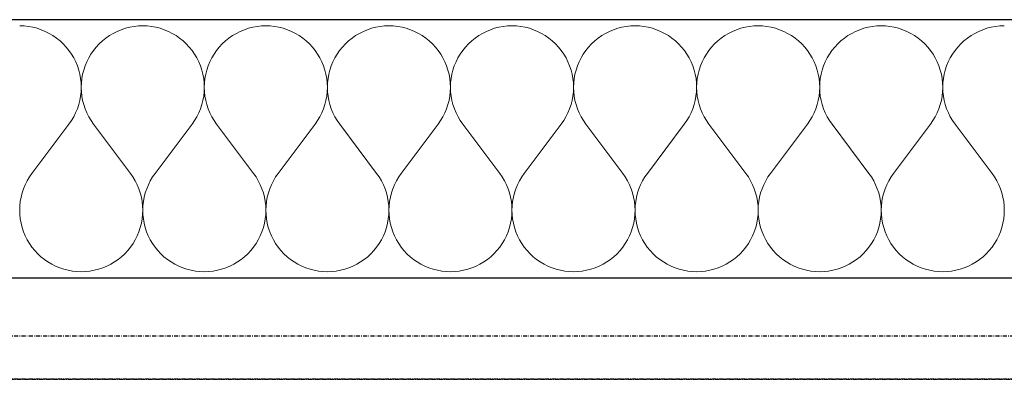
# Model space of a CAD drawing. Header units: millimetres. Extents: x -28017 to 3863, y -4271 to 20239.
# Tile 44 of 105: x -17219 to -16610, y 127 to 350. Entities that reach past the tile are written whole.
import ezdxf

# ---------------------------------------------------------------- set-up
doc = ezdxf.new("R2010")
doc.units = ezdxf.units.MM
doc.header["$MEASUREMENT"] = 0
doc.linetypes.add('Wipeout_Contour', pattern=[1000, 0, -1000])
doc.linetypes.add('Čerchovaná M', pattern=[4.5, 2.5, -0.85, 0.3, -0.85])
for name, color, linetype in [('5._POHLED ZÁPADNÍ_2_Konstrukce - nenosné', 7, 'Continuous'), ('5._POHLED ZÁPADNÍ_2_Nové_Konstrukce - nosné', 7, 'Continuous'), ('5._POHLED ZÁPADNÍ_2_Nové_Výplně – Řezové', 7, 'Continuous')]:
    doc.layers.add(name, color=color, linetype=linetype)

# ---------------------------------------------------------------- blocks, each defined once
blk = doc.blocks.new('*X2', base_point=(-28336.19, -5790.34))
at = {"layer": '5._POHLED ZÁPADNÍ_2_Nové_Výplně – Řezové', "color": 21, "linetype": 'Continuous', "lineweight": 20, "true_color": 0xffaaaa}
for p, q in [((-17216.33, 345.82), (-17219.05, 345.92)), ((-17213.62, 345.53), (-17216.33, 345.82)), ((-17210.95, 345.05), (-17213.62, 345.53)), ((-17208.31, 344.37), (-17210.95, 345.05)), ((-17205.73, 343.51), (-17208.31, 344.37)), ((-17203.22, 342.47), (-17205.73, 343.51)), ((-17200.78, 341.25), (-17203.22, 342.47)), ((-17158.69, 342.47), (-17161.12, 341.25)), ((-17156.18, 343.51), (-17158.69, 342.47)), ((-17153.59, 344.37), (-17156.18, 343.51)), ((-17150.96, 345.05), (-17153.59, 344.37)), ((-17148.28, 345.53), (-17150.96, 345.05)), ((-17145.58, 345.82), (-17148.28, 345.53)), ((-17142.86, 345.92), (-17145.58, 345.82)), ((-17140.14, 345.82), (-17142.86, 345.92)), ((-17137.43, 345.53), (-17140.14, 345.82)), ((-17134.76, 345.05), (-17137.43, 345.53)), ((-17132.12, 344.37), (-17134.76, 345.05)), ((-17129.54, 343.51), (-17132.12, 344.37)), ((-17127.03, 342.47), (-17129.54, 343.51)), ((-17124.59, 341.25), (-17127.03, 342.47)), ((-17082.5, 342.47), (-17084.93, 341.25)), ((-17079.98, 343.51), (-17082.5, 342.47)), ((-17077.4, 344.37), (-17079.98, 343.51)), ((-17074.77, 345.05), (-17077.4, 344.37)), ((-17072.09, 345.53), (-17074.77, 345.05)), ((-17069.39, 345.82), (-17072.09, 345.53)), ((-17066.67, 345.92), (-17069.39, 345.82)), ((-17063.95, 345.82), (-17066.67, 345.92)), ((-17061.24, 345.53), (-17063.95, 345.82)), ((-17058.57, 345.05), (-17061.24, 345.53)), ((-17055.93, 344.37), (-17058.57, 345.05)), ((-17053.35, 343.51), (-17055.93, 344.37)), ((-17050.84, 342.47), (-17053.35, 343.51)), ((-17048.4, 341.25), (-17050.84, 342.47)), ((-17006.31, 342.47), (-17008.74, 341.25)), ((-17003.79, 343.51), (-17006.31, 342.47)), ((-17001.21, 344.37), (-17003.79, 343.51)), ((-16998.58, 345.05), (-17001.21, 344.37)), ((-16995.9, 345.53), (-16998.58, 345.05)), ((-16993.19, 345.82), (-16995.9, 345.53)), ((-16990.48, 345.92), (-16993.19, 345.82)), ((-16987.76, 345.82), (-16990.48, 345.92)), ((-16985.05, 345.53), (-16987.76, 345.82)), ((-16982.38, 345.05), (-16985.05, 345.53)), ((-16979.74, 344.37), (-16982.38, 345.05)), ((-16977.16, 343.51), (-16979.74, 344.37)), ((-16974.64, 342.47), (-16977.16, 343.51)), ((-16972.21, 341.25), (-16974.64, 342.47)), ((-16930.12, 342.47), (-16932.55, 341.25)), ((-16927.6, 343.51), (-16930.12, 342.47)), ((-16925.02, 344.37), (-16927.6, 343.51)), ((-16922.39, 345.05), (-16925.02, 344.37)), ((-16919.71, 345.53), (-16922.39, 345.05)), ((-16917, 345.82), (-16919.71, 345.53)), ((-16914.29, 345.92), (-16917, 345.82)), ((-16911.57, 345.82), (-16914.29, 345.92)), ((-16908.86, 345.53), (-16911.57, 345.82)), ((-16906.18, 345.05), (-16908.86, 345.53)), ((-16903.55, 344.37), (-16906.18, 345.05)), ((-16900.97, 343.51), (-16903.55, 344.37)), ((-16898.45, 342.47), (-16900.97, 343.51)), ((-16896.02, 341.25), (-16898.45, 342.47)), ((-16853.93, 342.47), (-16856.36, 341.25)), ((-16851.41, 343.51), (-16853.93, 342.47)), ((-16848.83, 344.37), (-16851.41, 343.51)), ((-16846.2, 345.05), (-16848.83, 344.37)), ((-16843.52, 345.53), (-16846.2, 345.05)), ((-16840.81, 345.82), (-16843.52, 345.53)), ((-16838.1, 345.92), (-16840.81, 345.82)), ((-16835.38, 345.82), (-16838.1, 345.92)), ((-16832.67, 345.53), (-16835.38, 345.82)), ((-16829.99, 345.05), (-16832.67, 345.53)), ((-16827.36, 344.37), (-16829.99, 345.05)), ((-16824.78, 343.51), (-16827.36, 344.37)), ((-16822.26, 342.47), (-16824.78, 343.51)), ((-16819.83, 341.25), (-16822.26, 342.47)), ((-16777.74, 342.47), (-16780.17, 341.25)), ((-16775.22, 343.51), (-16777.74, 342.47)), ((-16772.64, 344.37), (-16775.22, 343.51)), ((-16770.01, 345.05), (-16772.64, 344.37)), ((-16767.33, 345.53), (-16770.01, 345.05)), ((-16764.62, 345.82), (-16767.33, 345.53)), ((-16761.9, 345.92), (-16764.62, 345.82)), ((-16759.19, 345.82), (-16761.9, 345.92)), ((-16756.48, 345.53), (-16759.19, 345.82)), ((-16753.8, 345.05), (-16756.48, 345.53)), ((-16751.17, 344.37), (-16753.8, 345.05)), ((-16748.59, 343.51), (-16751.17, 344.37)), ((-16746.07, 342.47), (-16748.59, 343.51)), ((-16743.64, 341.25), (-16746.07, 342.47)), ((-16701.55, 342.47), (-16703.98, 341.25)), ((-16699.03, 343.51), (-16701.55, 342.47)), ((-16696.45, 344.37), (-16699.03, 343.51)), ((-16693.82, 345.05), (-16696.45, 344.37)), ((-16691.14, 345.53), (-16693.82, 345.05)), ((-16688.43, 345.82), (-16691.14, 345.53)), ((-16685.71, 345.92), (-16688.43, 345.82)), ((-16683, 345.82), (-16685.71, 345.92)), ((-16680.29, 345.53), (-16683, 345.82)), ((-16677.61, 345.05), (-16680.29, 345.53)), ((-16674.98, 344.37), (-16677.61, 345.05)), ((-16672.4, 343.51), (-16674.98, 344.37)), ((-16669.88, 342.47), (-16672.4, 343.51)), ((-16667.45, 341.25), (-16669.88, 342.47)), ((-16625.36, 342.47), (-16627.79, 341.25)), ((-16622.84, 343.51), (-16625.36, 342.47)), ((-16620.26, 344.37), (-16622.84, 343.51)), ((-16617.62, 345.05), (-16620.26, 344.37)), ((-16614.95, 345.53), (-16617.62, 345.05)), ((-16612.24, 345.82), (-16614.95, 345.53)), ((-16609.52, 345.92), (-16612.24, 345.82)), ((-17198.44, 339.86), (-17200.78, 341.25)), ((-17196.21, 338.31), (-17198.44, 339.86)), ((-17194.09, 336.6), (-17196.21, 338.31)), ((-17192.1, 334.75), (-17194.09, 336.6)), ((-17167.81, 336.6), (-17169.8, 334.75)), ((-17165.69, 338.31), (-17167.81, 336.6)), ((-17163.46, 339.86), (-17165.69, 338.31)), ((-17161.12, 341.25), (-17163.46, 339.86)), ((-17122.25, 339.86), (-17124.59, 341.25)), ((-17120.02, 338.31), (-17122.25, 339.86)), ((-17117.9, 336.6), (-17120.02, 338.31)), ((-17115.91, 334.75), (-17117.9, 336.6)), ((-17091.62, 336.6), (-17093.61, 334.75)), ((-17089.5, 338.31), (-17091.62, 336.6)), ((-17087.27, 339.86), (-17089.5, 338.31)), ((-17084.93, 341.25), (-17087.27, 339.86)), ((-17046.06, 339.86), (-17048.4, 341.25)), ((-17043.83, 338.31), (-17046.06, 339.86)), ((-17041.71, 336.6), (-17043.83, 338.31)), ((-17039.72, 334.75), (-17041.71, 336.6)), ((-17015.43, 336.6), (-17017.42, 334.75)), ((-17013.31, 338.31), (-17015.43, 336.6)), ((-17011.08, 339.86), (-17013.31, 338.31)), ((-17008.74, 341.25), (-17011.08, 339.86)), ((-16969.87, 339.86), (-16972.21, 341.25)), ((-16967.64, 338.31), (-16969.87, 339.86)), ((-16965.52, 336.6), (-16967.64, 338.31)), ((-16963.53, 334.75), (-16965.52, 336.6)), ((-16939.24, 336.6), (-16941.23, 334.75)), ((-16937.12, 338.31), (-16939.24, 336.6)), ((-16934.89, 339.86), (-16937.12, 338.31)), ((-16932.55, 341.25), (-16934.89, 339.86)), ((-16893.68, 339.86), (-16896.02, 341.25)), ((-16891.45, 338.31), (-16893.68, 339.86)), ((-16889.33, 336.6), (-16891.45, 338.31)), ((-16887.34, 334.75), (-16889.33, 336.6)), ((-16863.05, 336.6), (-16865.04, 334.75)), ((-16860.93, 338.31), (-16863.05, 336.6)), ((-16858.7, 339.86), (-16860.93, 338.31)), ((-16856.36, 341.25), (-16858.7, 339.86)), ((-16817.49, 339.86), (-16819.83, 341.25)), ((-16815.26, 338.31), (-16817.49, 339.86)), ((-16813.14, 336.6), (-16815.26, 338.31)), ((-16811.15, 334.75), (-16813.14, 336.6)), ((-16786.86, 336.6), (-16788.85, 334.75)), ((-16784.74, 338.31), (-16786.86, 336.6)), ((-16782.51, 339.86), (-16784.74, 338.31)), ((-16780.17, 341.25), (-16782.51, 339.86)), ((-16741.3, 339.86), (-16743.64, 341.25)), ((-16739.07, 338.31), (-16741.3, 339.86)), ((-16736.95, 336.6), (-16739.07, 338.31)), ((-16734.96, 334.75), (-16736.95, 336.6)), ((-16710.67, 336.6), (-16712.66, 334.75)), ((-16708.55, 338.31), (-16710.67, 336.6)), ((-16706.32, 339.86), (-16708.55, 338.31)), ((-16703.98, 341.25), (-16706.32, 339.86)), ((-16665.11, 339.86), (-16667.45, 341.25)), ((-16662.88, 338.31), (-16665.11, 339.86)), ((-16660.76, 336.6), (-16662.88, 338.31)), ((-16658.77, 334.75), (-16660.76, 336.6)), ((-16634.48, 336.6), (-16636.47, 334.75)), ((-16632.36, 338.31), (-16634.48, 336.6)), ((-16630.13, 339.86), (-16632.36, 338.31)), ((-16627.79, 341.25), (-16630.13, 339.86)), ((-17190.25, 332.76), (-17192.1, 334.75)), ((-17188.54, 330.64), (-17190.25, 332.76)), ((-17186.99, 328.4), (-17188.54, 330.64)), ((-17173.36, 330.64), (-17174.91, 328.4)), ((-17171.66, 332.76), (-17173.36, 330.64)), ((-17169.8, 334.75), (-17171.66, 332.76)), ((-17114.06, 332.76), (-17115.91, 334.75)), ((-17112.35, 330.64), (-17114.06, 332.76)), ((-17110.8, 328.4), (-17112.35, 330.64)), ((-17097.17, 330.64), (-17098.72, 328.4)), ((-17095.47, 332.76), (-17097.17, 330.64)), ((-17093.61, 334.75), (-17095.47, 332.76)), ((-17037.87, 332.76), (-17039.72, 334.75)), ((-17036.16, 330.64), (-17037.87, 332.76)), ((-17034.61, 328.4), (-17036.16, 330.64)), ((-17020.98, 330.64), (-17022.53, 328.4)), ((-17019.28, 332.76), (-17020.98, 330.64)), ((-17017.42, 334.75), (-17019.28, 332.76)), ((-16961.68, 332.76), (-16963.53, 334.75)), ((-16959.97, 330.64), (-16961.68, 332.76)), ((-16958.42, 328.4), (-16959.97, 330.64)), ((-16944.79, 330.64), (-16946.34, 328.4)), ((-16943.08, 332.76), (-16944.79, 330.64)), ((-16941.23, 334.75), (-16943.08, 332.76)), ((-16885.49, 332.76), (-16887.34, 334.75)), ((-16883.78, 330.64), (-16885.49, 332.76)), ((-16882.23, 328.4), (-16883.78, 330.64)), ((-16868.6, 330.64), (-16870.15, 328.4)), ((-16866.89, 332.76), (-16868.6, 330.64)), ((-16865.04, 334.75), (-16866.89, 332.76)), ((-16809.3, 332.76), (-16811.15, 334.75)), ((-16807.59, 330.64), (-16809.3, 332.76)), ((-16806.04, 328.4), (-16807.59, 330.64)), ((-16792.41, 330.64), (-16793.96, 328.4)), ((-16790.7, 332.76), (-16792.41, 330.64)), ((-16788.85, 334.75), (-16790.7, 332.76)), ((-16733.11, 332.76), (-16734.96, 334.75)), ((-16731.4, 330.64), (-16733.11, 332.76)), ((-16729.85, 328.4), (-16731.4, 330.64)), ((-16716.22, 330.64), (-16717.77, 328.4)), ((-16714.51, 332.76), (-16716.22, 330.64)), ((-16712.66, 334.75), (-16714.51, 332.76)), ((-16656.92, 332.76), (-16658.77, 334.75)), ((-16655.21, 330.64), (-16656.92, 332.76)), ((-16653.66, 328.4), (-16655.21, 330.64)), ((-16640.03, 330.64), (-16641.58, 328.4)), ((-16638.32, 332.76), (-16640.03, 330.64)), ((-16636.47, 334.75), (-16638.32, 332.76)), ((-17185.6, 326.06), (-17186.99, 328.4)), ((-17184.39, 323.63), (-17185.6, 326.06)), ((-17183.35, 321.12), (-17184.39, 323.63)), ((-17177.52, 323.63), (-17178.56, 321.12)), ((-17176.3, 326.06), (-17177.52, 323.63)), ((-17174.91, 328.4), (-17176.3, 326.06)), ((-17109.41, 326.06), (-17110.8, 328.4)), ((-17108.2, 323.63), (-17109.41, 326.06)), ((-17107.16, 321.12), (-17108.2, 323.63)), ((-17101.33, 323.63), (-17102.37, 321.12)), ((-17100.11, 326.06), (-17101.33, 323.63)), ((-17098.72, 328.4), (-17100.11, 326.06)), ((-17033.22, 326.06), (-17034.61, 328.4)), ((-17032.01, 323.63), (-17033.22, 326.06)), ((-17030.97, 321.12), (-17032.01, 323.63)), ((-17025.14, 323.63), (-17026.18, 321.12)), ((-17023.92, 326.06), (-17025.14, 323.63)), ((-17022.53, 328.4), (-17023.92, 326.06)), ((-16957.03, 326.06), (-16958.42, 328.4)), ((-16955.82, 323.63), (-16957.03, 326.06)), ((-16954.78, 321.12), (-16955.82, 323.63)), ((-16948.95, 323.63), (-16949.99, 321.12)), ((-16947.73, 326.06), (-16948.95, 323.63)), ((-16946.34, 328.4), (-16947.73, 326.06)), ((-16880.84, 326.06), (-16882.23, 328.4)), ((-16879.63, 323.63), (-16880.84, 326.06)), ((-16878.59, 321.12), (-16879.63, 323.63)), ((-16872.76, 323.63), (-16873.8, 321.12)), ((-16871.54, 326.06), (-16872.76, 323.63)), ((-16870.15, 328.4), (-16871.54, 326.06)), ((-16804.65, 326.06), (-16806.04, 328.4)), ((-16803.44, 323.63), (-16804.65, 326.06)), ((-16802.4, 321.12), (-16803.44, 323.63)), ((-16796.56, 323.63), (-16797.6, 321.12)), ((-16795.35, 326.06), (-16796.56, 323.63)), ((-16793.96, 328.4), (-16795.35, 326.06)), ((-16728.46, 326.06), (-16729.85, 328.4)), ((-16727.24, 323.63), (-16728.46, 326.06)), ((-16726.2, 321.12), (-16727.24, 323.63)), ((-16720.37, 323.63), (-16721.41, 321.12)), ((-16719.16, 326.06), (-16720.37, 323.63)), ((-16717.77, 328.4), (-16719.16, 326.06)), ((-16652.27, 326.06), (-16653.66, 328.4)), ((-16651.05, 323.63), (-16652.27, 326.06)), ((-16650.01, 321.12), (-16651.05, 323.63)), ((-16644.18, 323.63), (-16645.22, 321.12)), ((-16642.97, 326.06), (-16644.18, 323.63)), ((-16641.58, 328.4), (-16642.97, 326.06)), ((-17182.49, 318.53), (-17183.35, 321.12)), ((-17181.82, 315.9), (-17182.49, 318.53)), ((-17179.41, 318.53), (-17180.09, 315.9)), ((-17178.56, 321.12), (-17179.41, 318.53)), ((-17106.3, 318.53), (-17107.16, 321.12)), ((-17105.63, 315.9), (-17106.3, 318.53)), ((-17103.22, 318.53), (-17103.9, 315.9)), ((-17102.37, 321.12), (-17103.22, 318.53)), ((-17030.11, 318.53), (-17030.97, 321.12)), ((-17029.44, 315.9), (-17030.11, 318.53)), ((-17027.03, 318.53), (-17027.71, 315.9)), ((-17026.18, 321.12), (-17027.03, 318.53)), ((-16953.92, 318.53), (-16954.78, 321.12)), ((-16953.25, 315.9), (-16953.92, 318.53)), ((-16950.84, 318.53), (-16951.51, 315.9)), ((-16949.99, 321.12), (-16950.84, 318.53)), ((-16877.73, 318.53), (-16878.59, 321.12)), ((-16877.06, 315.9), (-16877.73, 318.53)), ((-16874.65, 318.53), (-16875.32, 315.9)), ((-16873.8, 321.12), (-16874.65, 318.53)), ((-16801.54, 318.53), (-16802.4, 321.12)), ((-16800.87, 315.9), (-16801.54, 318.53)), ((-16798.46, 318.53), (-16799.13, 315.9)), ((-16797.6, 321.12), (-16798.46, 318.53)), ((-16725.35, 318.53), (-16726.2, 321.12)), ((-16724.68, 315.9), (-16725.35, 318.53)), ((-16722.27, 318.53), (-16722.94, 315.9)), ((-16721.41, 321.12), (-16722.27, 318.53)), ((-16649.16, 318.53), (-16650.01, 321.12)), ((-16648.49, 315.9), (-16649.16, 318.53)), ((-16646.08, 318.53), (-16646.75, 315.9)), ((-16645.22, 321.12), (-16646.08, 318.53)), ((-17181.34, 313.22), (-17181.82, 315.9)), ((-17181.05, 310.52), (-17181.34, 313.22)), ((-17180.57, 313.22), (-17180.86, 310.52)), ((-17180.09, 315.9), (-17180.57, 313.22)), ((-17105.15, 313.22), (-17105.63, 315.9)), ((-17104.86, 310.52), (-17105.15, 313.22)), ((-17104.38, 313.22), (-17104.67, 310.52)), ((-17103.9, 315.9), (-17104.38, 313.22)), ((-17028.96, 313.22), (-17029.44, 315.9)), ((-17028.67, 310.52), (-17028.96, 313.22)), ((-17028.19, 313.22), (-17028.48, 310.52)), ((-17027.71, 315.9), (-17028.19, 313.22)), ((-16952.77, 313.22), (-16953.25, 315.9)), ((-16952.48, 310.52), (-16952.77, 313.22)), ((-16952, 313.22), (-16952.29, 310.52)), ((-16951.51, 315.9), (-16952, 313.22)), ((-16876.58, 313.22), (-16877.06, 315.9)), ((-16876.29, 310.52), (-16876.58, 313.22)), ((-16875.81, 313.22), (-16876.1, 310.52)), ((-16875.32, 315.9), (-16875.81, 313.22)), ((-16800.38, 313.22), (-16800.87, 315.9)), ((-16800.1, 310.52), (-16800.38, 313.22)), ((-16799.62, 313.22), (-16799.9, 310.52)), ((-16799.13, 315.9), (-16799.62, 313.22)), ((-16724.19, 313.22), (-16724.68, 315.9)), ((-16723.9, 310.52), (-16724.19, 313.22)), ((-16723.42, 313.22), (-16723.71, 310.52)), ((-16722.94, 315.9), (-16723.42, 313.22)), ((-16648, 313.22), (-16648.49, 315.9)), ((-16647.71, 310.52), (-16648, 313.22)), ((-16647.23, 313.22), (-16647.52, 310.52)), ((-16646.75, 315.9), (-16647.23, 313.22)), ((-17181.34, 302.37), (-17181.05, 305.08)), ((-17180.95, 307.8), (-17181.05, 310.52)), ((-17181.05, 305.08), (-17180.95, 307.8)), ((-17180.86, 310.52), (-17180.95, 307.8)), ((-17180.95, 307.8), (-17180.85, 305.08)), ((-17180.85, 305.08), (-17180.56, 302.37)), ((-17105.15, 302.37), (-17104.86, 305.08)), ((-17104.76, 307.8), (-17104.86, 310.52)), ((-17104.86, 305.08), (-17104.76, 307.8)), ((-17104.67, 310.52), (-17104.76, 307.8)), ((-17104.76, 307.8), (-17104.66, 305.08)), ((-17104.66, 305.08), (-17104.37, 302.37)), ((-17028.96, 302.37), (-17028.67, 305.08)), ((-17028.57, 307.8), (-17028.67, 310.52)), ((-17028.67, 305.08), (-17028.57, 307.8)), ((-17028.48, 310.52), (-17028.57, 307.8)), ((-17028.57, 307.8), (-17028.47, 305.08)), ((-17028.47, 305.08), (-17028.18, 302.37)), ((-16952.77, 302.37), (-16952.48, 305.08)), ((-16952.38, 307.8), (-16952.48, 310.52)), ((-16952.48, 305.08), (-16952.38, 307.8)), ((-16952.29, 310.52), (-16952.38, 307.8)), ((-16952.38, 307.8), (-16952.28, 305.08)), ((-16952.28, 305.08), (-16951.99, 302.37)), ((-16876.58, 302.37), (-16876.29, 305.08)), ((-16876.19, 307.8), (-16876.29, 310.52)), ((-16876.29, 305.08), (-16876.19, 307.8)), ((-16876.1, 310.52), (-16876.19, 307.8)), ((-16876.19, 307.8), (-16876.09, 305.08)), ((-16876.09, 305.08), (-16875.8, 302.37)), ((-16800.39, 302.37), (-16800.1, 305.08)), ((-16800, 307.8), (-16800.1, 310.52)), ((-16800.1, 305.08), (-16800, 307.8)), ((-16799.9, 310.52), (-16800, 307.8)), ((-16800, 307.8), (-16799.9, 305.08)), ((-16799.9, 305.08), (-16799.61, 302.37)), ((-16724.2, 302.37), (-16723.91, 305.08)), ((-16723.91, 305.08), (-16723.81, 307.8)), ((-16723.81, 307.8), (-16723.9, 310.52)), ((-16723.71, 310.52), (-16723.81, 307.8)), ((-16723.81, 307.8), (-16723.71, 305.08)), ((-16723.71, 305.08), (-16723.42, 302.37)), ((-16648.01, 302.37), (-16647.72, 305.08)), ((-16647.72, 305.08), (-16647.62, 307.8)), ((-16647.62, 307.8), (-16647.71, 310.52)), ((-16647.52, 310.52), (-16647.62, 307.8)), ((-16647.62, 307.8), (-16647.52, 305.08)), ((-16647.52, 305.08), (-16647.23, 302.37)), ((-17182.5, 297.06), (-17181.83, 299.7)), ((-17181.83, 299.7), (-17181.34, 302.37)), ((-17180.56, 302.37), (-17180.08, 299.7)), ((-17180.08, 299.7), (-17179.4, 297.06)), ((-17106.31, 297.06), (-17105.64, 299.7)), ((-17105.64, 299.7), (-17105.15, 302.37)), ((-17104.37, 302.37), (-17103.89, 299.7)), ((-17103.89, 299.7), (-17103.21, 297.06)), ((-17030.12, 297.06), (-17029.45, 299.7)), ((-17029.45, 299.7), (-17028.96, 302.37)), ((-17028.18, 302.37), (-17027.69, 299.7)), ((-17027.69, 299.7), (-17027.02, 297.06)), ((-16953.93, 297.06), (-16953.26, 299.7)), ((-16953.26, 299.7), (-16952.77, 302.37)), ((-16951.99, 302.37), (-16951.5, 299.7)), ((-16951.5, 299.7), (-16950.83, 297.06)), ((-16877.74, 297.06), (-16877.07, 299.7)), ((-16877.07, 299.7), (-16876.58, 302.37)), ((-16875.8, 302.37), (-16875.31, 299.7)), ((-16875.31, 299.7), (-16874.64, 297.06)), ((-16801.55, 297.06), (-16800.88, 299.7)), ((-16800.88, 299.7), (-16800.39, 302.37)), ((-16799.61, 302.37), (-16799.12, 299.7)), ((-16799.12, 299.7), (-16798.45, 297.06)), ((-16725.36, 297.06), (-16724.69, 299.7)), ((-16724.69, 299.7), (-16724.2, 302.37)), ((-16723.42, 302.37), (-16722.93, 299.7)), ((-16722.93, 299.7), (-16722.26, 297.06)), ((-16649.17, 297.06), (-16648.5, 299.7)), ((-16648.5, 299.7), (-16648.01, 302.37)), ((-16647.23, 302.37), (-16646.74, 299.7)), ((-16646.74, 299.7), (-16646.07, 297.06)), ((-17184.41, 291.97), (-17183.36, 294.48)), ((-17183.36, 294.48), (-17182.5, 297.06)), ((-17179.4, 297.06), (-17178.54, 294.48)), ((-17178.54, 294.48), (-17177.5, 291.97)), ((-17108.22, 291.97), (-17107.17, 294.48)), ((-17107.17, 294.48), (-17106.31, 297.06)), ((-17103.21, 297.06), (-17102.35, 294.48)), ((-17102.35, 294.48), (-17101.31, 291.97)), ((-17032.03, 291.97), (-17030.98, 294.48)), ((-17030.98, 294.48), (-17030.12, 297.06)), ((-17027.02, 297.06), (-17026.16, 294.48)), ((-17026.16, 294.48), (-17025.12, 291.97)), ((-16955.84, 291.97), (-16954.79, 294.48)), ((-16954.79, 294.48), (-16953.93, 297.06)), ((-16950.83, 297.06), (-16949.97, 294.48)), ((-16949.97, 294.48), (-16948.93, 291.97)), ((-16879.65, 291.97), (-16878.6, 294.48)), ((-16878.6, 294.48), (-16877.74, 297.06)), ((-16874.64, 297.06), (-16873.78, 294.48)), ((-16873.78, 294.48), (-16872.73, 291.97)), ((-16803.46, 291.97), (-16802.41, 294.48)), ((-16802.41, 294.48), (-16801.55, 297.06)), ((-16798.45, 297.06), (-16797.59, 294.48)), ((-16797.59, 294.48), (-16796.54, 291.97)), ((-16727.27, 291.97), (-16726.22, 294.48)), ((-16726.22, 294.48), (-16725.36, 297.06)), ((-16722.26, 297.06), (-16721.4, 294.48)), ((-16721.4, 294.48), (-16720.35, 291.97)), ((-16651.07, 291.97), (-16650.03, 294.48)), ((-16650.03, 294.48), (-16649.17, 297.06)), ((-16646.07, 297.06), (-16645.21, 294.48)), ((-16645.21, 294.48), (-16644.16, 291.97)), ((-17188.57, 284.96), (-17187.02, 287.2)), ((-17187.02, 287.2), (-17185.63, 289.54)), ((-17185.63, 289.54), (-17184.41, 291.97)), ((-17177.5, 291.97), (-17176.28, 289.54)), ((-17176.28, 289.54), (-17174.89, 287.2)), ((-17174.89, 287.2), (-17173.33, 284.96)), ((-17112.38, 284.96), (-17110.83, 287.2)), ((-17110.83, 287.2), (-17109.44, 289.54)), ((-17109.44, 289.54), (-17108.22, 291.97)), ((-17101.31, 291.97), (-17100.09, 289.54)), ((-17100.09, 289.54), (-17098.7, 287.2)), ((-17098.7, 287.2), (-17097.14, 284.96)), ((-17036.19, 284.96), (-17034.64, 287.2)), ((-17034.64, 287.2), (-17033.25, 289.54)), ((-17033.25, 289.54), (-17032.03, 291.97)), ((-17025.12, 291.97), (-17023.9, 289.54)), ((-17023.9, 289.54), (-17022.51, 287.2)), ((-17022.51, 287.2), (-17020.95, 284.96)), ((-16960, 284.96), (-16958.45, 287.2)), ((-16958.45, 287.2), (-16957.06, 289.54)), ((-16957.06, 289.54), (-16955.84, 291.97)), ((-16948.93, 291.97), (-16947.71, 289.54)), ((-16947.71, 289.54), (-16946.32, 287.2)), ((-16946.32, 287.2), (-16944.76, 284.96)), ((-16883.81, 284.96), (-16882.26, 287.2)), ((-16882.26, 287.2), (-16880.87, 289.54)), ((-16880.87, 289.54), (-16879.65, 291.97)), ((-16872.73, 291.97), (-16871.52, 289.54)), ((-16871.52, 289.54), (-16870.12, 287.2)), ((-16870.12, 287.2), (-16868.57, 284.96)), ((-16807.62, 284.96), (-16806.07, 287.2)), ((-16806.07, 287.2), (-16804.68, 289.54)), ((-16804.68, 289.54), (-16803.46, 291.97)), ((-16796.54, 291.97), (-16795.32, 289.54)), ((-16795.32, 289.54), (-16793.93, 287.2)), ((-16793.93, 287.2), (-16792.38, 284.96)), ((-16731.43, 284.96), (-16729.88, 287.2)), ((-16729.88, 287.2), (-16728.48, 289.54)), ((-16728.48, 289.54), (-16727.27, 291.97)), ((-16720.35, 291.97), (-16719.13, 289.54)), ((-16719.13, 289.54), (-16717.74, 287.2)), ((-16717.74, 287.2), (-16716.19, 284.96)), ((-16655.24, 284.96), (-16653.68, 287.2)), ((-16653.68, 287.2), (-16652.29, 289.54)), ((-16652.29, 289.54), (-16651.07, 291.97)), ((-16644.16, 291.97), (-16642.94, 289.54)), ((-16642.94, 289.54), (-16641.55, 287.2)), ((-16641.55, 287.2), (-16640, 284.96)), ((-17211.43, 254.49), (-17188.57, 284.96)), ((-17150.48, 254.49), (-17173.33, 284.96)), ((-17135.24, 254.49), (-17112.38, 284.96)), ((-17074.29, 254.49), (-17097.14, 284.96)), ((-17059.05, 254.49), (-17036.19, 284.96)), ((-16998.1, 254.49), (-17020.95, 284.96)), ((-16982.86, 254.49), (-16960, 284.96)), ((-16921.9, 254.49), (-16944.76, 284.96)), ((-16906.67, 254.49), (-16883.81, 284.96)), ((-16845.71, 254.49), (-16868.57, 284.96)), ((-16830.48, 254.49), (-16807.62, 284.96)), ((-16769.52, 254.49), (-16792.38, 284.96)), ((-16754.29, 254.49), (-16731.43, 284.96)), ((-16693.33, 254.49), (-16716.19, 284.96)), ((-16678.1, 254.49), (-16655.24, 284.96)), ((-16617.14, 254.49), (-16640, 284.96)), ((-17214.37, 249.92), (-17215.59, 247.48)), ((-17212.98, 252.25), (-17214.37, 249.92)), ((-17211.43, 254.49), (-17212.98, 252.25)), ((-17148.92, 252.25), (-17150.48, 254.49)), ((-17147.53, 249.92), (-17148.92, 252.25)), ((-17146.31, 247.48), (-17147.53, 249.92)), ((-17138.18, 249.92), (-17139.4, 247.48)), ((-17136.79, 252.25), (-17138.18, 249.92)), ((-17135.24, 254.49), (-17136.79, 252.25)), ((-17072.73, 252.25), (-17074.29, 254.49)), ((-17071.34, 249.92), (-17072.73, 252.25)), ((-17070.12, 247.48), (-17071.34, 249.92)), ((-17061.99, 249.92), (-17063.21, 247.48)), ((-17060.6, 252.25), (-17061.99, 249.92)), ((-17059.05, 254.49), (-17060.6, 252.25)), ((-16996.54, 252.25), (-16998.1, 254.49)), ((-16995.15, 249.92), (-16996.54, 252.25)), ((-16993.93, 247.48), (-16995.15, 249.92)), ((-16985.8, 249.92), (-16987.02, 247.48)), ((-16984.41, 252.25), (-16985.8, 249.92)), ((-16982.86, 254.49), (-16984.41, 252.25)), ((-16920.35, 252.25), (-16921.9, 254.49)), ((-16918.96, 249.92), (-16920.35, 252.25)), ((-16917.74, 247.48), (-16918.96, 249.92)), ((-16909.61, 249.92), (-16910.83, 247.48)), ((-16908.22, 252.25), (-16909.61, 249.92)), ((-16906.67, 254.49), (-16908.22, 252.25)), ((-16844.16, 252.25), (-16845.71, 254.49)), ((-16842.77, 249.92), (-16844.16, 252.25)), ((-16841.55, 247.48), (-16842.77, 249.92)), ((-16833.42, 249.92), (-16834.64, 247.48)), ((-16832.03, 252.25), (-16833.42, 249.92)), ((-16830.48, 254.49), (-16832.03, 252.25)), ((-16767.97, 252.25), (-16769.52, 254.49)), ((-16766.58, 249.92), (-16767.97, 252.25)), ((-16765.36, 247.48), (-16766.58, 249.92)), ((-16757.23, 249.92), (-16758.45, 247.48)), ((-16755.84, 252.25), (-16757.23, 249.92)), ((-16754.29, 254.49), (-16755.84, 252.25)), ((-16691.78, 252.25), (-16693.33, 254.49)), ((-16690.39, 249.92), (-16691.78, 252.25)), ((-16689.17, 247.48), (-16690.39, 249.92)), ((-16681.04, 249.92), (-16682.26, 247.48)), ((-16679.65, 252.25), (-16681.04, 249.92)), ((-16678.1, 254.49), (-16679.65, 252.25)), ((-16615.59, 252.25), (-16617.14, 254.49)), ((-16614.2, 249.92), (-16615.59, 252.25)), ((-16612.98, 247.48), (-16614.2, 249.92)), ((-17216.64, 244.97), (-17217.5, 242.39)), ((-17215.59, 247.48), (-17216.64, 244.97)), ((-17145.27, 244.97), (-17146.31, 247.48)), ((-17144.41, 242.39), (-17145.27, 244.97)), ((-17140.44, 244.97), (-17141.31, 242.39)), ((-17139.4, 247.48), (-17140.44, 244.97)), ((-17069.08, 244.97), (-17070.12, 247.48)), ((-17068.22, 242.39), (-17069.08, 244.97)), ((-17064.25, 244.97), (-17065.12, 242.39)), ((-17063.21, 247.48), (-17064.25, 244.97)), ((-16992.89, 244.97), (-16993.93, 247.48)), ((-16992.03, 242.39), (-16992.89, 244.97)), ((-16988.06, 244.97), (-16988.92, 242.39)), ((-16987.02, 247.48), (-16988.06, 244.97)), ((-16916.7, 244.97), (-16917.74, 247.48)), ((-16915.84, 242.39), (-16916.7, 244.97)), ((-16911.87, 244.97), (-16912.73, 242.39)), ((-16910.83, 247.48), (-16911.87, 244.97)), ((-16840.51, 244.97), (-16841.55, 247.48)), ((-16839.65, 242.39), (-16840.51, 244.97)), ((-16835.68, 244.97), (-16836.54, 242.39)), ((-16834.64, 247.48), (-16835.68, 244.97)), ((-16764.32, 244.97), (-16765.36, 247.48)), ((-16763.46, 242.39), (-16764.32, 244.97)), ((-16759.49, 244.97), (-16760.35, 242.39)), ((-16758.45, 247.48), (-16759.49, 244.97)), ((-16688.13, 244.97), (-16689.17, 247.48)), ((-16687.27, 242.39), (-16688.13, 244.97)), ((-16683.3, 244.97), (-16684.16, 242.39)), ((-16682.26, 247.48), (-16683.3, 244.97)), ((-16611.94, 244.97), (-16612.98, 247.48)), ((-16611.08, 242.39), (-16611.94, 244.97)), ((-17218.17, 239.76), (-17218.66, 237.08)), ((-17217.5, 242.39), (-17218.17, 239.76)), ((-17143.73, 239.76), (-17144.41, 242.39)), ((-17143.25, 237.08), (-17143.73, 239.76)), ((-17141.98, 239.76), (-17142.47, 237.08)), ((-17141.31, 242.39), (-17141.98, 239.76)), ((-17067.54, 239.76), (-17068.22, 242.39)), ((-17067.06, 237.08), (-17067.54, 239.76)), ((-17065.79, 239.76), (-17066.28, 237.08)), ((-17065.12, 242.39), (-17065.79, 239.76)), ((-16991.35, 239.76), (-16992.03, 242.39)), ((-16990.87, 237.08), (-16991.35, 239.76)), ((-16989.6, 239.76), (-16990.08, 237.08)), ((-16988.92, 242.39), (-16989.6, 239.76)), ((-16915.16, 239.76), (-16915.84, 242.39)), ((-16914.68, 237.08), (-16915.16, 239.76)), ((-16913.41, 239.76), (-16913.89, 237.08)), ((-16912.73, 242.39), (-16913.41, 239.76)), ((-16838.97, 239.76), (-16839.65, 242.39)), ((-16838.49, 237.08), (-16838.97, 239.76)), ((-16837.22, 239.76), (-16837.7, 237.08)), ((-16836.54, 242.39), (-16837.22, 239.76)), ((-16762.78, 239.76), (-16763.46, 242.39)), ((-16762.3, 237.08), (-16762.78, 239.76)), ((-16761.03, 239.76), (-16761.51, 237.08)), ((-16760.35, 242.39), (-16761.03, 239.76)), ((-16686.59, 239.76), (-16687.27, 242.39)), ((-16686.11, 237.08), (-16686.59, 239.76)), ((-16684.84, 239.76), (-16685.32, 237.08)), ((-16684.16, 242.39), (-16684.84, 239.76)), ((-16610.4, 239.76), (-16611.08, 242.39)), ((-16609.92, 237.08), (-16610.4, 239.76)), ((-17218.95, 234.37), (-17219.05, 231.66)), ((-17219.05, 231.66), (-17218.95, 228.94)), ((-17218.66, 237.08), (-17218.95, 234.37)), ((-17142.96, 234.37), (-17143.25, 237.08)), ((-17142.86, 231.66), (-17142.96, 234.37)), ((-17142.95, 228.94), (-17142.86, 231.66)), ((-17142.76, 234.37), (-17142.86, 231.66)), ((-17142.86, 231.66), (-17142.76, 228.94)), ((-17142.47, 237.08), (-17142.76, 234.37)), ((-17066.77, 234.37), (-17067.06, 237.08)), ((-17066.67, 231.66), (-17066.77, 234.37)), ((-17066.76, 228.94), (-17066.67, 231.66)), ((-17066.57, 234.37), (-17066.67, 231.66)), ((-17066.67, 231.66), (-17066.57, 228.94)), ((-17066.28, 237.08), (-17066.57, 234.37)), ((-16990.58, 234.37), (-16990.87, 237.08)), ((-16990.48, 231.66), (-16990.58, 234.37)), ((-16990.57, 228.94), (-16990.48, 231.66)), ((-16990.38, 234.37), (-16990.48, 231.66)), ((-16990.48, 231.66), (-16990.38, 228.94)), ((-16990.08, 237.08), (-16990.38, 234.37)), ((-16914.38, 234.37), (-16914.68, 237.08)), ((-16914.29, 231.66), (-16914.38, 234.37)), ((-16914.38, 228.94), (-16914.29, 231.66)), ((-16914.19, 234.37), (-16914.29, 231.66)), ((-16914.29, 231.66), (-16914.19, 228.94)), ((-16913.89, 237.08), (-16914.19, 234.37)), ((-16838.19, 234.37), (-16838.49, 237.08)), ((-16838.1, 231.66), (-16838.19, 234.37)), ((-16838.19, 228.94), (-16838.1, 231.66)), ((-16838, 234.37), (-16838.1, 231.66)), ((-16838.1, 231.66), (-16838, 228.94)), ((-16837.7, 237.08), (-16838, 234.37)), ((-16762, 234.37), (-16762.3, 237.08)), ((-16761.9, 231.66), (-16762, 234.37)), ((-16762, 228.94), (-16761.9, 231.66)), ((-16761.81, 234.37), (-16761.9, 231.66)), ((-16761.9, 231.66), (-16761.81, 228.94)), ((-16761.51, 237.08), (-16761.81, 234.37)), ((-16685.81, 234.37), (-16686.11, 237.08)), ((-16685.71, 231.66), (-16685.81, 234.37)), ((-16685.81, 228.94), (-16685.71, 231.66)), ((-16685.62, 234.37), (-16685.71, 231.66)), ((-16685.71, 231.66), (-16685.62, 228.94)), ((-16685.32, 237.08), (-16685.62, 234.37)), ((-16609.62, 234.37), (-16609.92, 237.08)), ((-16609.52, 231.66), (-16609.62, 234.37)), ((-16609.62, 228.94), (-16609.52, 231.66)), ((-17218.95, 228.94), (-17218.66, 226.23)), ((-17218.66, 226.23), (-17218.18, 223.55)), ((-17143.72, 223.55), (-17143.24, 226.23)), ((-17143.24, 226.23), (-17142.95, 228.94)), ((-17142.76, 228.94), (-17142.47, 226.23)), ((-17142.47, 226.23), (-17141.99, 223.55)), ((-17067.53, 223.55), (-17067.05, 226.23)), ((-17067.05, 226.23), (-17066.76, 228.94)), ((-17066.57, 228.94), (-17066.28, 226.23)), ((-17066.28, 226.23), (-17065.8, 223.55)), ((-16991.34, 223.55), (-16990.86, 226.23)), ((-16990.86, 226.23), (-16990.57, 228.94)), ((-16990.38, 228.94), (-16990.09, 226.23)), ((-16990.09, 226.23), (-16989.61, 223.55)), ((-16915.15, 223.55), (-16914.67, 226.23)), ((-16914.67, 226.23), (-16914.38, 228.94)), ((-16914.19, 228.94), (-16913.9, 226.23)), ((-16913.9, 226.23), (-16913.42, 223.55)), ((-16838.96, 223.55), (-16838.48, 226.23)), ((-16838.48, 226.23), (-16838.19, 228.94)), ((-16838, 228.94), (-16837.71, 226.23)), ((-16837.71, 226.23), (-16837.23, 223.55)), ((-16762.77, 223.55), (-16762.29, 226.23)), ((-16762.29, 226.23), (-16762, 228.94)), ((-16761.81, 228.94), (-16761.52, 226.23)), ((-16761.52, 226.23), (-16761.04, 223.55)), ((-16686.58, 223.55), (-16686.1, 226.23)), ((-16686.1, 226.23), (-16685.81, 228.94)), ((-16685.62, 228.94), (-16685.33, 226.23)), ((-16685.33, 226.23), (-16684.85, 223.55)), ((-16610.39, 223.55), (-16609.91, 226.23)), ((-16609.91, 226.23), (-16609.62, 228.94)), ((-17218.18, 223.55), (-17217.51, 220.92)), ((-17217.51, 220.92), (-17216.65, 218.34)), ((-17145.25, 218.34), (-17144.39, 220.92)), ((-17144.39, 220.92), (-17143.72, 223.55)), ((-17141.99, 223.55), (-17141.32, 220.92)), ((-17141.32, 220.92), (-17140.46, 218.34)), ((-17069.06, 218.34), (-17068.2, 220.92)), ((-17068.2, 220.92), (-17067.53, 223.55)), ((-17065.8, 223.55), (-17065.13, 220.92)), ((-17065.13, 220.92), (-17064.27, 218.34)), ((-16992.87, 218.34), (-16992.01, 220.92)), ((-16992.01, 220.92), (-16991.34, 223.55)), ((-16989.61, 223.55), (-16988.94, 220.92)), ((-16988.94, 220.92), (-16988.08, 218.34)), ((-16916.68, 218.34), (-16915.82, 220.92)), ((-16915.82, 220.92), (-16915.15, 223.55)), ((-16913.42, 223.55), (-16912.75, 220.92)), ((-16912.75, 220.92), (-16911.89, 218.34)), ((-16840.49, 218.34), (-16839.63, 220.92)), ((-16839.63, 220.92), (-16838.96, 223.55)), ((-16837.23, 223.55), (-16836.56, 220.92)), ((-16836.56, 220.92), (-16835.7, 218.34)), ((-16764.3, 218.34), (-16763.44, 220.92)), ((-16763.44, 220.92), (-16762.77, 223.55)), ((-16761.04, 223.55), (-16760.37, 220.92)), ((-16760.37, 220.92), (-16759.51, 218.34)), ((-16688.11, 218.34), (-16687.25, 220.92)), ((-16687.25, 220.92), (-16686.58, 223.55)), ((-16684.85, 223.55), (-16684.18, 220.92)), ((-16684.18, 220.92), (-16683.32, 218.34)), ((-16611.92, 218.34), (-16611.06, 220.92)), ((-16611.06, 220.92), (-16610.39, 223.55)), ((-17216.65, 218.34), (-17215.61, 215.82)), ((-17215.61, 215.82), (-17214.4, 213.39)), ((-17214.4, 213.39), (-17213.01, 211.05)), ((-17148.9, 211.05), (-17147.51, 213.39)), ((-17147.51, 213.39), (-17146.29, 215.82)), ((-17146.29, 215.82), (-17145.25, 218.34)), ((-17140.46, 218.34), (-17139.42, 215.82)), ((-17139.42, 215.82), (-17138.21, 213.39)), ((-17138.21, 213.39), (-17136.82, 211.05)), ((-17072.71, 211.05), (-17071.32, 213.39)), ((-17071.32, 213.39), (-17070.1, 215.82)), ((-17070.1, 215.82), (-17069.06, 218.34)), ((-17064.27, 218.34), (-17063.23, 215.82)), ((-17063.23, 215.82), (-17062.01, 213.39)), ((-17062.01, 213.39), (-17060.63, 211.05)), ((-16996.52, 211.05), (-16995.13, 213.39)), ((-16995.13, 213.39), (-16993.91, 215.82)), ((-16993.91, 215.82), (-16992.87, 218.34)), ((-16988.08, 218.34), (-16987.04, 215.82)), ((-16987.04, 215.82), (-16985.82, 213.39)), ((-16985.82, 213.39), (-16984.44, 211.05)), ((-16920.32, 211.05), (-16918.94, 213.39)), ((-16918.94, 213.39), (-16917.72, 215.82)), ((-16917.72, 215.82), (-16916.68, 218.34)), ((-16911.89, 218.34), (-16910.85, 215.82)), ((-16910.85, 215.82), (-16909.63, 213.39)), ((-16909.63, 213.39), (-16908.25, 211.05)), ((-16844.13, 211.05), (-16842.75, 213.39)), ((-16842.75, 213.39), (-16841.53, 215.82)), ((-16841.53, 215.82), (-16840.49, 218.34)), ((-16835.7, 218.34), (-16834.66, 215.82)), ((-16834.66, 215.82), (-16833.44, 213.39)), ((-16833.44, 213.39), (-16832.06, 211.05)), ((-16767.94, 211.05), (-16766.56, 213.39)), ((-16766.56, 213.39), (-16765.34, 215.82)), ((-16765.34, 215.82), (-16764.3, 218.34)), ((-16759.51, 218.34), (-16758.47, 215.82)), ((-16758.47, 215.82), (-16757.25, 213.39)), ((-16757.25, 213.39), (-16755.87, 211.05)), ((-16691.75, 211.05), (-16690.37, 213.39)), ((-16690.37, 213.39), (-16689.15, 215.82)), ((-16689.15, 215.82), (-16688.11, 218.34)), ((-16683.32, 218.34), (-16682.28, 215.82)), ((-16682.28, 215.82), (-16681.06, 213.39)), ((-16681.06, 213.39), (-16679.68, 211.05)), ((-16615.56, 211.05), (-16614.18, 213.39)), ((-16614.18, 213.39), (-16612.96, 215.82)), ((-16612.96, 215.82), (-16611.92, 218.34)), ((-17213.01, 211.05), (-17211.46, 208.81)), ((-17211.46, 208.81), (-17209.75, 206.69)), ((-17152.15, 206.69), (-17150.45, 208.81)), ((-17150.45, 208.81), (-17148.9, 211.05)), ((-17136.82, 211.05), (-17135.27, 208.81)), ((-17135.27, 208.81), (-17133.56, 206.69)), ((-17075.96, 206.69), (-17074.26, 208.81)), ((-17074.26, 208.81), (-17072.71, 211.05)), ((-17060.63, 211.05), (-17059.08, 208.81)), ((-17059.08, 208.81), (-17057.37, 206.69)), ((-16999.77, 206.69), (-16998.07, 208.81)), ((-16998.07, 208.81), (-16996.52, 211.05)), ((-16984.44, 211.05), (-16982.89, 208.81)), ((-16982.89, 208.81), (-16981.18, 206.69)), ((-16923.58, 206.69), (-16921.88, 208.81)), ((-16921.88, 208.81), (-16920.32, 211.05)), ((-16908.25, 211.05), (-16906.7, 208.81)), ((-16906.7, 208.81), (-16904.99, 206.69)), ((-16847.39, 206.69), (-16845.69, 208.81)), ((-16845.69, 208.81), (-16844.13, 211.05)), ((-16832.06, 211.05), (-16830.51, 208.81)), ((-16830.51, 208.81), (-16828.8, 206.69)), ((-16771.2, 206.69), (-16769.49, 208.81)), ((-16769.49, 208.81), (-16767.94, 211.05)), ((-16755.87, 211.05), (-16754.31, 208.81)), ((-16754.31, 208.81), (-16752.61, 206.69)), ((-16695.01, 206.69), (-16693.3, 208.81)), ((-16693.3, 208.81), (-16691.75, 211.05)), ((-16679.68, 211.05), (-16678.12, 208.81)), ((-16678.12, 208.81), (-16676.42, 206.69)), ((-16618.82, 206.69), (-16617.11, 208.81)), ((-16617.11, 208.81), (-16615.56, 211.05)), ((-17209.75, 206.69), (-17207.9, 204.7)), ((-17207.9, 204.7), (-17205.91, 202.85)), ((-17205.91, 202.85), (-17203.79, 201.14)), ((-17158.11, 201.14), (-17156, 202.85)), ((-17156, 202.85), (-17154.01, 204.7)), ((-17154.01, 204.7), (-17152.15, 206.69)), ((-17133.56, 206.69), (-17131.71, 204.7)), ((-17131.71, 204.7), (-17129.72, 202.85)), ((-17129.72, 202.85), (-17127.6, 201.14)), ((-17081.92, 201.14), (-17079.81, 202.85)), ((-17079.81, 202.85), (-17077.82, 204.7)), ((-17077.82, 204.7), (-17075.96, 206.69)), ((-17057.37, 206.69), (-17055.52, 204.7)), ((-17055.52, 204.7), (-17053.53, 202.85)), ((-17053.53, 202.85), (-17051.41, 201.14)), ((-17005.73, 201.14), (-17003.62, 202.85)), ((-17003.62, 202.85), (-17001.63, 204.7)), ((-17001.63, 204.7), (-16999.77, 206.69)), ((-16981.18, 206.69), (-16979.33, 204.7)), ((-16979.33, 204.7), (-16977.34, 202.85)), ((-16977.34, 202.85), (-16975.22, 201.14)), ((-16929.54, 201.14), (-16927.43, 202.85)), ((-16927.43, 202.85), (-16925.43, 204.7)), ((-16925.43, 204.7), (-16923.58, 206.69)), ((-16904.99, 206.69), (-16903.14, 204.7)), ((-16903.14, 204.7), (-16901.15, 202.85)), ((-16901.15, 202.85), (-16899.03, 201.14)), ((-16853.35, 201.14), (-16851.24, 202.85)), ((-16851.24, 202.85), (-16849.24, 204.7)), ((-16849.24, 204.7), (-16847.39, 206.69)), ((-16828.8, 206.69), (-16826.95, 204.7)), ((-16826.95, 204.7), (-16824.96, 202.85)), ((-16824.96, 202.85), (-16822.84, 201.14)), ((-16777.16, 201.14), (-16775.04, 202.85)), ((-16775.04, 202.85), (-16773.05, 204.7)), ((-16773.05, 204.7), (-16771.2, 206.69)), ((-16752.61, 206.69), (-16750.76, 204.7)), ((-16750.76, 204.7), (-16748.76, 202.85)), ((-16748.76, 202.85), (-16746.65, 201.14)), ((-16700.97, 201.14), (-16698.85, 202.85)), ((-16698.85, 202.85), (-16696.86, 204.7)), ((-16696.86, 204.7), (-16695.01, 206.69)), ((-16676.42, 206.69), (-16674.57, 204.7)), ((-16674.57, 204.7), (-16672.57, 202.85)), ((-16672.57, 202.85), (-16670.46, 201.14)), ((-16624.78, 201.14), (-16622.66, 202.85)), ((-16622.66, 202.85), (-16620.67, 204.7)), ((-16620.67, 204.7), (-16618.82, 206.69)), ((-17203.79, 201.14), (-17201.56, 199.59)), ((-17201.56, 199.59), (-17199.22, 198.2)), ((-17199.22, 198.2), (-17196.78, 196.98)), ((-17196.78, 196.98), (-17194.27, 195.94)), ((-17194.27, 195.94), (-17191.69, 195.08)), ((-17191.69, 195.08), (-17189.05, 194.41)), ((-17172.85, 194.41), (-17170.22, 195.08)), ((-17170.22, 195.08), (-17167.63, 195.94)), ((-17167.63, 195.94), (-17165.12, 196.98)), ((-17165.12, 196.98), (-17162.69, 198.2)), ((-17162.69, 198.2), (-17160.35, 199.59)), ((-17160.35, 199.59), (-17158.11, 201.14)), ((-17127.6, 201.14), (-17125.37, 199.59)), ((-17125.37, 199.59), (-17123.03, 198.2)), ((-17123.03, 198.2), (-17120.59, 196.98)), ((-17120.59, 196.98), (-17118.08, 195.94)), ((-17118.08, 195.94), (-17115.5, 195.08)), ((-17115.5, 195.08), (-17112.86, 194.41)), ((-17096.66, 194.41), (-17094.02, 195.08)), ((-17094.02, 195.08), (-17091.44, 195.94)), ((-17091.44, 195.94), (-17088.93, 196.98)), ((-17088.93, 196.98), (-17086.5, 198.2)), ((-17086.5, 198.2), (-17084.16, 199.59)), ((-17084.16, 199.59), (-17081.92, 201.14)), ((-17051.41, 201.14), (-17049.17, 199.59)), ((-17049.17, 199.59), (-17046.84, 198.2)), ((-17046.84, 198.2), (-17044.4, 196.98)), ((-17044.4, 196.98), (-17041.89, 195.94)), ((-17041.89, 195.94), (-17039.31, 195.08)), ((-17039.31, 195.08), (-17036.67, 194.41)), ((-17020.47, 194.41), (-17017.83, 195.08)), ((-17017.83, 195.08), (-17015.25, 195.94)), ((-17015.25, 195.94), (-17012.74, 196.98)), ((-17012.74, 196.98), (-17010.31, 198.2)), ((-17010.31, 198.2), (-17007.97, 199.59)), ((-17007.97, 199.59), (-17005.73, 201.14)), ((-16975.22, 201.14), (-16972.98, 199.59)), ((-16972.98, 199.59), (-16970.64, 198.2)), ((-16970.64, 198.2), (-16968.21, 196.98)), ((-16968.21, 196.98), (-16965.7, 195.94)), ((-16965.7, 195.94), (-16963.12, 195.08)), ((-16963.12, 195.08), (-16960.48, 194.41)), ((-16944.28, 194.41), (-16941.64, 195.08)), ((-16941.64, 195.08), (-16939.06, 195.94)), ((-16939.06, 195.94), (-16936.55, 196.98)), ((-16936.55, 196.98), (-16934.12, 198.2)), ((-16934.12, 198.2), (-16931.78, 199.59)), ((-16931.78, 199.59), (-16929.54, 201.14)), ((-16899.03, 201.14), (-16896.79, 199.59)), ((-16896.79, 199.59), (-16894.45, 198.2)), ((-16894.45, 198.2), (-16892.02, 196.98)), ((-16892.02, 196.98), (-16889.51, 195.94)), ((-16889.51, 195.94), (-16886.93, 195.08)), ((-16886.93, 195.08), (-16884.29, 194.41)), ((-16868.09, 194.41), (-16865.45, 195.08)), ((-16865.45, 195.08), (-16862.87, 195.94)), ((-16862.87, 195.94), (-16860.36, 196.98)), ((-16860.36, 196.98), (-16857.93, 198.2)), ((-16857.93, 198.2), (-16855.59, 199.59)), ((-16855.59, 199.59), (-16853.35, 201.14)), ((-16822.84, 201.14), (-16820.6, 199.59)), ((-16820.6, 199.59), (-16818.26, 198.2)), ((-16818.26, 198.2), (-16815.83, 196.98)), ((-16815.83, 196.98), (-16813.32, 195.94)), ((-16813.32, 195.94), (-16810.74, 195.08)), ((-16810.74, 195.08), (-16808.1, 194.41)), ((-16791.9, 194.41), (-16789.26, 195.08)), ((-16789.26, 195.08), (-16786.68, 195.94)), ((-16786.68, 195.94), (-16784.17, 196.98)), ((-16784.17, 196.98), (-16781.74, 198.2)), ((-16781.74, 198.2), (-16779.4, 199.59)), ((-16779.4, 199.59), (-16777.16, 201.14)), ((-16746.65, 201.14), (-16744.41, 199.59)), ((-16744.41, 199.59), (-16742.07, 198.2)), ((-16742.07, 198.2), (-16739.64, 196.98)), ((-16739.64, 196.98), (-16737.13, 195.94)), ((-16737.13, 195.94), (-16734.55, 195.08)), ((-16734.55, 195.08), (-16731.91, 194.41)), ((-16715.71, 194.41), (-16713.07, 195.08)), ((-16713.07, 195.08), (-16710.49, 195.94)), ((-16710.49, 195.94), (-16707.98, 196.98)), ((-16707.98, 196.98), (-16705.55, 198.2)), ((-16705.55, 198.2), (-16703.21, 199.59)), ((-16703.21, 199.59), (-16700.97, 201.14)), ((-16670.46, 201.14), (-16668.22, 199.59)), ((-16668.22, 199.59), (-16665.88, 198.2)), ((-16665.88, 198.2), (-16663.45, 196.98)), ((-16663.45, 196.98), (-16660.94, 195.94)), ((-16660.94, 195.94), (-16658.36, 195.08)), ((-16658.36, 195.08), (-16655.72, 194.41)), ((-16639.52, 194.41), (-16636.88, 195.08)), ((-16636.88, 195.08), (-16634.3, 195.94)), ((-16634.3, 195.94), (-16631.79, 196.98)), ((-16631.79, 196.98), (-16629.36, 198.2)), ((-16629.36, 198.2), (-16627.02, 199.59)), ((-16627.02, 199.59), (-16624.78, 201.14)), ((-17189.05, 194.41), (-17186.38, 193.92)), ((-17186.38, 193.92), (-17183.67, 193.63)), ((-17183.67, 193.63), (-17180.95, 193.54)), ((-17180.95, 193.54), (-17178.23, 193.63)), ((-17178.23, 193.63), (-17175.53, 193.92)), ((-17175.53, 193.92), (-17172.85, 194.41)), ((-17112.86, 194.41), (-17110.19, 193.92)), ((-17110.19, 193.92), (-17107.48, 193.63)), ((-17107.48, 193.63), (-17104.76, 193.54)), ((-17104.76, 193.54), (-17102.04, 193.63)), ((-17102.04, 193.63), (-17099.34, 193.92)), ((-17099.34, 193.92), (-17096.66, 194.41)), ((-17036.67, 194.41), (-17034, 193.92)), ((-17034, 193.92), (-17031.29, 193.63)), ((-17031.29, 193.63), (-17028.57, 193.54)), ((-17028.57, 193.54), (-17025.85, 193.63)), ((-17025.85, 193.63), (-17023.15, 193.92)), ((-17023.15, 193.92), (-17020.47, 194.41)), ((-16960.48, 194.41), (-16957.8, 193.92)), ((-16957.8, 193.92), (-16955.1, 193.63)), ((-16955.1, 193.63), (-16952.38, 193.54)), ((-16952.38, 193.54), (-16949.66, 193.63)), ((-16949.66, 193.63), (-16946.96, 193.92)), ((-16946.96, 193.92), (-16944.28, 194.41)), ((-16884.29, 194.41), (-16881.61, 193.92)), ((-16881.61, 193.92), (-16878.91, 193.63)), ((-16878.91, 193.63), (-16876.19, 193.54)), ((-16876.19, 193.54), (-16873.47, 193.63)), ((-16873.47, 193.63), (-16870.77, 193.92)), ((-16870.77, 193.92), (-16868.09, 194.41)), ((-16808.1, 194.41), (-16805.42, 193.92)), ((-16805.42, 193.92), (-16802.72, 193.63)), ((-16802.72, 193.63), (-16800, 193.54)), ((-16800, 193.54), (-16797.28, 193.63)), ((-16797.28, 193.63), (-16794.58, 193.92)), ((-16794.58, 193.92), (-16791.9, 194.41)), ((-16731.91, 194.41), (-16729.23, 193.92)), ((-16729.23, 193.92), (-16726.53, 193.63)), ((-16726.53, 193.63), (-16723.81, 193.54)), ((-16723.81, 193.54), (-16721.09, 193.63)), ((-16721.09, 193.63), (-16718.39, 193.92)), ((-16718.39, 193.92), (-16715.71, 194.41)), ((-16655.72, 194.41), (-16653.04, 193.92)), ((-16653.04, 193.92), (-16650.34, 193.63)), ((-16650.34, 193.63), (-16647.62, 193.54)), ((-16647.62, 193.54), (-16644.9, 193.63)), ((-16644.9, 193.63), (-16642.2, 193.92)), ((-16642.2, 193.92), (-16639.52, 194.41))]:
    blk.add_line(p, q, dxfattribs=at)

msp = doc.modelspace()

# ---------------------------------------------------------------- linework, layer by layer
at = {"layer": '5._POHLED ZÁPADNÍ_2_Nové_Konstrukce - nosné', "color": 1, "linetype": 'Čerchovaná M', "lineweight": 25}
for p, q in [((-16004.97, 127.04), (-20640.55, 127.04)), ((-16004.97, 126.95), (-20640.55, 126.96))]:
    msp.add_line(p, q, dxfattribs=at)
at = {"layer": '5._POHLED ZÁPADNÍ_2_Nové_Konstrukce - nosné', "color": 1, "linetype": 'Čerchovaná M', "lineweight": 25, "flags": 128}
for points in [[(-16004.97, 153.6), (-20640.55, 153.61)], [(-20640.55, 126.87), (-16004.97, 126.87)]]:
    msp.add_lwpolyline(points, dxfattribs=at)

# ---------------------------------------------------------------- wipeouts: each hides what was drawn before it
at = {"color": 254, "linetype": 'Wipeout_Contour', "lineweight": 0, "ltscale": 84533.980082}
msp.add_wipeout([(-16009.9, 349.73), (-17500.64, 349.73), (-17500.64, 339.73), (-17500.64, 189.73), (-16009.9, 189.73)], dxfattribs=at).dxf.layer = '5._POHLED ZÁPADNÍ_2_Nové_Výplně – Řezové'

# ---------------------------------------------------------------- next in the draw order: linework, layer by layer
at = {"layer": '5._POHLED ZÁPADNÍ_2_Nové_Konstrukce - nosné', "color": 1, "linetype": 'Continuous', "lineweight": 25, "flags": 128}
for points in [[(-16009.9, 349.73), (-17500.64, 349.73)], [(-17500.64, 189.73), (-16009.9, 189.73)]]:
    msp.add_lwpolyline(points, dxfattribs=at)

# ---------------------------------------------------------------- next in the draw order: block references
at = {"layer": '5._POHLED ZÁPADNÍ_2_Konstrukce - nenosné', "color": 9, "linetype": 'Continuous', "lineweight": 13}
msp.add_blockref('*X2', (-28336.19, -5790.34), dxfattribs=at)

doc.saveas('drawing.dxf')
